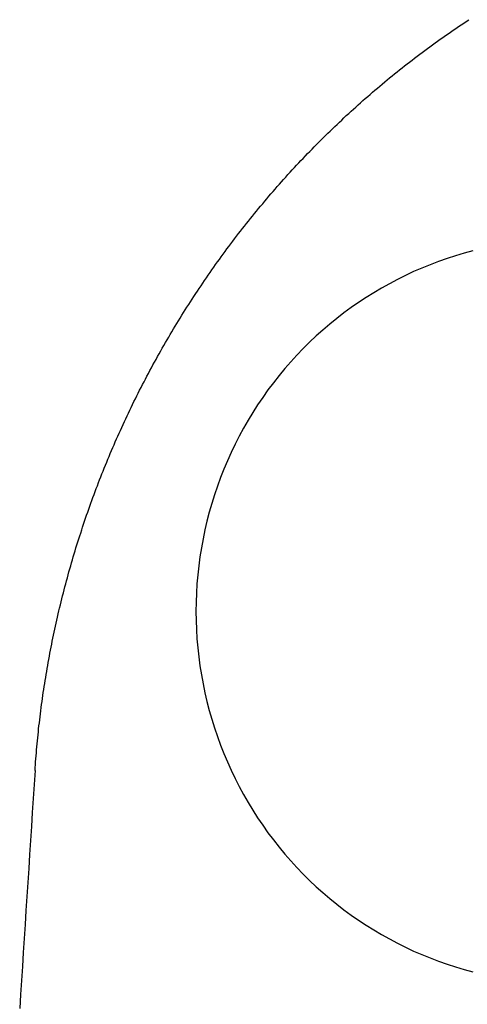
# Model space of a CAD drawing. Extents: x 987 to 2641, y 1244 to 2490.
# Tile 102 of 138: x 2498.43 to 2503, y 1951.89 to 1961.96. Entities that reach past the tile are written whole.
import ezdxf

# ---------------------------------------------------------------- set-up
doc = ezdxf.new("R2010")
doc.units = 0
doc.layers.add('KF_GRAVIS_8_REAR', color=7, linetype='CONTINUOUS')

# ---------------------------------------------------------------- blocks, each defined once
blk = doc.blocks.new('KF_GRAVIS_8_REAR')
at = {"layer": 'KF_GRAVIS_8_REAR'}
for points in [[(-15.4347, -191.629, 0), (-15.4327, -191.599, 0), (-15.4306, -191.568, 0), (-15.4284, -191.538, 0), (-15.426, -191.507, 0), (-15.4236, -191.477, 0), (-15.4211, -191.446, 0), (-15.4185, -191.415, 0), (-15.4157, -191.385, 0), (-15.4129, -191.354, 0), (-15.41, -191.323, 0), (-15.407, -191.293, 0), (-15.4039, -191.262, 0), (-15.4006, -191.231, 0), (-15.3973, -191.201, 0), (-15.3939, -191.17, 0), (-15.3904, -191.139, 0), (-15.3868, -191.108, 0), (-15.383, -191.078, 0), (-15.3792, -191.047, 0), (-15.3753, -191.016, 0), (-15.3713, -190.985, 0), (-15.3672, -190.954, 0), (-15.3629, -190.923, 0), (-15.3586, -190.893, 0), (-15.3542, -190.862, 0), (-15.3497, -190.831, 0), (-15.3451, -190.8, 0), (-15.3403, -190.769, 0), (-15.3355, -190.738, 0), (-15.3306, -190.707, 0), (-15.3256, -190.676, 0), (-15.3205, -190.645, 0), (-15.3153, -190.615, 0), (-15.3099, -190.584, 0), (-15.3045, -190.553, 0), (-15.299, -190.522, 0), (-15.2934, -190.491, 0), (-15.2877, -190.46, 0), (-15.2819, -190.429, 0), (-15.2759, -190.398, 0), (-15.2699, -190.367, 0), (-15.2638, -190.336, 0), (-15.2576, -190.305, 0), (-15.2513, -190.275, 0), (-15.2449, -190.244, 0), (-15.2383, -190.213, 0), (-15.2317, -190.182, 0), (-15.225, -190.151, 0), (-15.2182, -190.12, 0), (-15.2113, -190.089, 0), (-15.2043, -190.058, 0), (-15.1972, -190.027, 0), (-15.1899, -189.996, 0), (-15.1826, -189.966, 0), (-15.1752, -189.935, 0), (-15.1677, -189.904, 0), (-15.1601, -189.873, 0), (-15.1524, -189.842, 0), (-15.1446, -189.811, 0), (-15.1366, -189.781, 0), (-15.1286, -189.75, 0), (-15.1205, -189.719, 0), (-15.1123, -189.688, 0), (-15.104, -189.658, 0), (-15.0956, -189.627, 0), (-15.0871, -189.596, 0), (-15.0784, -189.565, 0), (-15.0697, -189.535, 0), (-15.0609, -189.504, 0), (-15.052, -189.473, 0), (-15.043, -189.443, 0), (-15.0339, -189.412, 0), (-15.0247, -189.382, 0), (-15.0154, -189.351, 0), (-15.0059, -189.321, 0), (-14.9964, -189.29, 0), (-14.9868, -189.259, 0), (-14.9771, -189.229, 0), (-14.9673, -189.199, 0), (-14.9574, -189.168, 0), (-14.9474, -189.138, 0), (-14.9372, -189.107, 0), (-14.927, -189.077, 0), (-14.9167, -189.047, 0), (-14.9063, -189.016, 0), (-14.8958, -188.986, 0), (-14.8852, -188.956, 0), (-14.8745, -188.925, 0), (-14.8636, -188.895, 0), (-14.8527, -188.865, 0), (-14.8417, -188.835, 0), (-14.8306, -188.805, 0), (-14.8194, -188.775, 0), (-14.8081, -188.745, 0), (-14.7967, -188.715, 0), (-14.7851, -188.684, 0), (-14.7735, -188.654, 0), (-14.7618, -188.624, 0), (-14.75, -188.595, 0), (-14.7381, -188.565, 0), (-14.7261, -188.535, 0), (-14.7139, -188.505, 0), (-14.7017, -188.475, 0), (-14.6894, -188.445, 0), (-14.677, -188.415, 0), (-14.6645, -188.386, 0), (-14.6519, -188.356, 0), (-14.6392, -188.326, 0), (-14.6263, -188.297, 0), (-14.6134, -188.267, 0), (-14.6004, -188.237, 0), (-14.5873, -188.208, 0), (-14.5741, -188.178, 0), (-14.5608, -188.149, 0), (-14.5474, -188.119, 0), (-14.5339, -188.09, 0), (-14.5203, -188.06, 0), (-14.5066, -188.031, 0), (-14.4928, -188.002, 0), (-14.479, -187.972, 0), (-14.465, -187.943, 0), (-14.4509, -187.914, 0), (-14.4367, -187.885, 0), (-14.4224, -187.855, 0), (-14.4081, -187.826, 0), (-14.3936, -187.797, 0), (-14.379, -187.768, 0), (-14.3644, -187.739, 0), (-14.3496, -187.71, 0), (-14.3347, -187.681, 0), (-14.3198, -187.652, 0), (-14.3047, -187.624, 0), (-14.2896, -187.595, 0), (-14.2743, -187.566, 0), (-14.259, -187.537, 0), (-14.2436, -187.509, 0), (-14.228, -187.48, 0), (-14.2124, -187.451, 0), (-14.1967, -187.423, 0), (-14.1809, -187.394, 0), (-14.165, -187.366, 0), (-14.149, -187.337, 0), (-14.1329, -187.309, 0), (-14.1167, -187.281, 0), (-14.1004, -187.252, 0), (-14.084, -187.224, 0), (-14.0675, -187.196, 0), (-14.051, -187.168, 0), (-14.0343, -187.14, 0), (-14.0175, -187.112, 0), (-14.0007, -187.084, 0), (-13.9837, -187.056, 0), (-13.9667, -187.028, 0), (-13.9495, -187, 0), (-13.9323, -186.972, 0), (-13.915, -186.944, 0), (-13.8976, -186.917, 0), (-13.8801, -186.889, 0), (-13.8625, -186.861, 0), (-13.8448, -186.834, 0), (-13.827, -186.806, 0), (-13.8091, -186.779, 0), (-13.7911, -186.751, 0), (-13.7731, -186.724, 0), (-13.7549, -186.697, 0), (-13.7367, -186.67, 0), (-13.7183, -186.642, 0), (-13.6999, -186.615, 0), (-13.6813, -186.588, 0), (-13.6627, -186.561, 0), (-13.644, -186.534, 0), (-13.6252, -186.507, 0), (-13.6063, -186.481, 0), (-13.5873, -186.454, 0), (-13.5683, -186.427, 0), (-13.5491, -186.4, 0), (-13.5298, -186.374, 0), (-13.5105, -186.347, 0), (-13.491, -186.321, 0), (-13.4715, -186.294, 0), (-13.4519, -186.268, 0), (-13.4322, -186.242, 0), (-13.4124, -186.215, 0), (-13.3926, -186.189, 0), (-13.3726, -186.163, 0), (-13.3526, -186.137, 0), (-13.3325, -186.111, 0), (-13.3123, -186.085, 0), (-13.2921, -186.06, 0), (-13.2717, -186.034, 0), (-13.2513, -186.008, 0), (-13.2307, -185.983, 0), (-13.2102, -185.957, 0), (-13.1895, -185.932, 0), (-13.1687, -185.906, 0), (-13.1479, -185.881, 0), (-13.127, -185.856, 0), (-13.106, -185.831, 0), (-13.0849, -185.805, 0), (-13.0637, -185.78, 0), (-13.0425, -185.755, 0), (-13.0212, -185.731, 0), (-12.9998, -185.706, 0), (-12.9783, -185.681, 0), (-12.9567, -185.656, 0), (-12.9351, -185.632, 0), (-12.9134, -185.607, 0), (-12.8916, -185.583, 0), (-12.8697, -185.559, 0), (-12.8478, -185.534, 0), (-12.8257, -185.51, 0), (-12.8036, -185.486, 0), (-12.7814, -185.462, 0), (-12.7592, -185.438, 0), (-12.7368, -185.414, 0), (-12.7144, -185.39, 0), (-12.6919, -185.367, 0), (-12.6694, -185.343, 0), (-12.6467, -185.319, 0), (-12.624, -185.296, 0), (-12.6012, -185.272, 0), (-12.5783, -185.249, 0), (-12.5554, -185.226, 0), (-12.5324, -185.203, 0), (-12.5093, -185.179, 0), (-12.4861, -185.156, 0), (-12.4628, -185.133, 0), (-12.4395, -185.111, 0), (-12.4161, -185.088, 0), (-12.3926, -185.065, 0), (-12.3691, -185.042, 0), (-12.3455, -185.02, 0), (-12.3218, -184.997, 0), (-12.298, -184.975, 0), (-12.2742, -184.953, 0), (-12.2503, -184.93, 0), (-12.2263, -184.908, 0), (-12.2022, -184.886, 0), (-12.1781, -184.864, 0), (-12.1539, -184.842, 0), (-12.1296, -184.82, 0), (-12.1052, -184.799, 0), (-12.0808, -184.777, 0), (-12.0563, -184.756, 0), (-12.0317, -184.734, 0), (-12.0071, -184.713, 0), (-11.9824, -184.691, 0), (-11.9576, -184.67, 0), (-11.9328, -184.649, 0), (-11.9078, -184.628, 0), (-11.8828, -184.607, 0), (-11.8578, -184.586, 0), (-11.8326, -184.565, 0), (-11.8074, -184.544, 0), (-11.7822, -184.524, 0), (-11.7568, -184.503, 0), (-11.7314, -184.483, 0), (-11.7059, -184.462, 0), (-11.6804, -184.442, 0), (-11.6548, -184.422, 0), (-11.6291, -184.402, 0), (-11.6033, -184.382, 0), (-11.5775, -184.362, 0), (-11.5516, -184.342, 0), (-11.5257, -184.322, 0), (-11.4997, -184.303, 0), (-11.4737, -184.283, 0), (-11.4476, -184.264, 0), (-11.4214, -184.244, 0), (-11.3952, -184.225, 0), (-11.369, -184.206, 0), (-11.3427, -184.187, 0), (-11.3163, -184.168, 0), (-11.2899, -184.149, 0), (-11.2634, -184.13, 0), (-11.2369, -184.112, 0), (-11.2103, -184.093, 0), (-11.1837, -184.075, 0), (-11.157, -184.057, 0), (-11.1303, -184.038, 0), (-11.1035, -184.02, 0), (-11.0767, -184.002, 0), (-11.0498, -183.984, 0), (-11.0229, -183.966, 0), (-10.996, -183.949, 0)], [(-10.9551, -186.314, 0), (-11.0439, -186.338, 0), (-11.1321, -186.364, 0), (-11.2196, -186.392, 0), (-11.3065, -186.422, 0), (-11.3926, -186.455, 0), (-11.4779, -186.489, 0), (-11.5623, -186.526, 0), (-11.6458, -186.565, 0), (-11.7283, -186.606, 0), (-11.8099, -186.649, 0), (-11.8903, -186.694, 0), (-11.9697, -186.741, 0), (-12.0479, -186.79, 0), (-12.1249, -186.84, 0), (-12.2006, -186.893, 0), (-12.275, -186.948, 0), (-12.3481, -187.004, 0), (-12.4198, -187.063, 0), (-12.4901, -187.123, 0), (-12.5589, -187.184, 0), (-12.6262, -187.248, 0), (-12.6919, -187.313, 0), (-12.7561, -187.38, 0), (-12.8186, -187.448, 0), (-12.8794, -187.518, 0), (-12.9386, -187.589, 0), (-12.996, -187.662, 0), (-13.0516, -187.736, 0), (-13.1054, -187.812, 0), (-13.1573, -187.889, 0), (-13.2074, -187.967, 0), (-13.2556, -188.046, 0), (-13.3019, -188.127, 0), (-13.3461, -188.209, 0), (-13.3884, -188.291, 0), (-13.4287, -188.375, 0), (-13.467, -188.46, 0), (-13.5032, -188.546, 0), (-13.5373, -188.632, 0), (-13.5693, -188.72, 0), (-13.5992, -188.808, 0), (-13.6269, -188.897, 0), (-13.6525, -188.986, 0), (-13.6759, -189.077, 0), (-13.6971, -189.167, 0), (-13.7161, -189.259, 0), (-13.7329, -189.35, 0), (-13.7475, -189.442, 0), (-13.7599, -189.535, 0), (-13.77, -189.628, 0), (-13.7779, -189.72, 0), (-13.7835, -189.814, 0), (-13.7869, -189.907, 0), (-13.788, -190, 0), (-13.7869, -190.093, 0), (-13.7835, -190.186, 0), (-13.7779, -190.28, 0), (-13.77, -190.372, 0), (-13.7599, -190.465, 0), (-13.7475, -190.558, 0), (-13.7329, -190.65, 0), (-13.7161, -190.741, 0), (-13.6971, -190.833, 0), (-13.6759, -190.923, 0), (-13.6525, -191.014, 0), (-13.6269, -191.103, 0), (-13.5992, -191.192, 0), (-13.5693, -191.28, 0), (-13.5373, -191.368, 0), (-13.5032, -191.454, 0), (-13.467, -191.54, 0), (-13.4287, -191.625, 0), (-13.3884, -191.709, 0), (-13.3461, -191.791, 0), (-13.3019, -191.873, 0), (-13.2556, -191.954, 0), (-13.2074, -192.033, 0), (-13.1573, -192.111, 0), (-13.1054, -192.188, 0), (-13.0516, -192.264, 0), (-12.996, -192.338, 0), (-12.9386, -192.411, 0), (-12.8794, -192.482, 0), (-12.8186, -192.552, 0), (-12.7561, -192.62, 0), (-12.6919, -192.687, 0), (-12.6262, -192.752, 0), (-12.5589, -192.816, 0), (-12.4901, -192.877, 0), (-12.4198, -192.937, 0), (-12.3481, -192.996, 0), (-12.275, -193.052, 0), (-12.2006, -193.107, 0), (-12.1249, -193.16, 0), (-12.0479, -193.21, 0), (-11.9697, -193.259, 0), (-11.8903, -193.306, 0), (-11.8099, -193.351, 0), (-11.7283, -193.394, 0), (-11.6458, -193.435, 0), (-11.5623, -193.474, 0), (-11.4779, -193.511, 0), (-11.3926, -193.545, 0), (-11.3065, -193.578, 0), (-11.2196, -193.608, 0), (-11.1321, -193.636, 0), (-11.0439, -193.662, 0), (-10.9551, -193.686, 0)], [(-15.4347, -191.629, 0), (-15.444, -191.772, 0), (-15.4532, -191.915, 0), (-15.4625, -192.058, 0), (-15.4717, -192.201, 0), (-15.4809, -192.344, 0), (-15.4901, -192.487, 0), (-15.4993, -192.63, 0), (-15.5085, -192.773, 0), (-15.5177, -192.916, 0), (-15.5269, -193.059, 0), (-15.5361, -193.202, 0), (-15.5452, -193.345, 0), (-15.5544, -193.488, 0), (-15.5635, -193.631, 0), (-15.5727, -193.775, 0), (-15.5818, -193.918, 0), (-15.5909, -194.061, 0)]]:
    blk.add_polyline3d(points, dxfattribs=at)

msp = doc.modelspace()

# ---------------------------------------------------------------- block references
at = {"layer": 'KF_GRAVIS_8_REAR'}
msp.add_blockref('KF_GRAVIS_8_REAR', (2514.017, 2145.913), dxfattribs=at)

doc.saveas('drawing.dxf')
